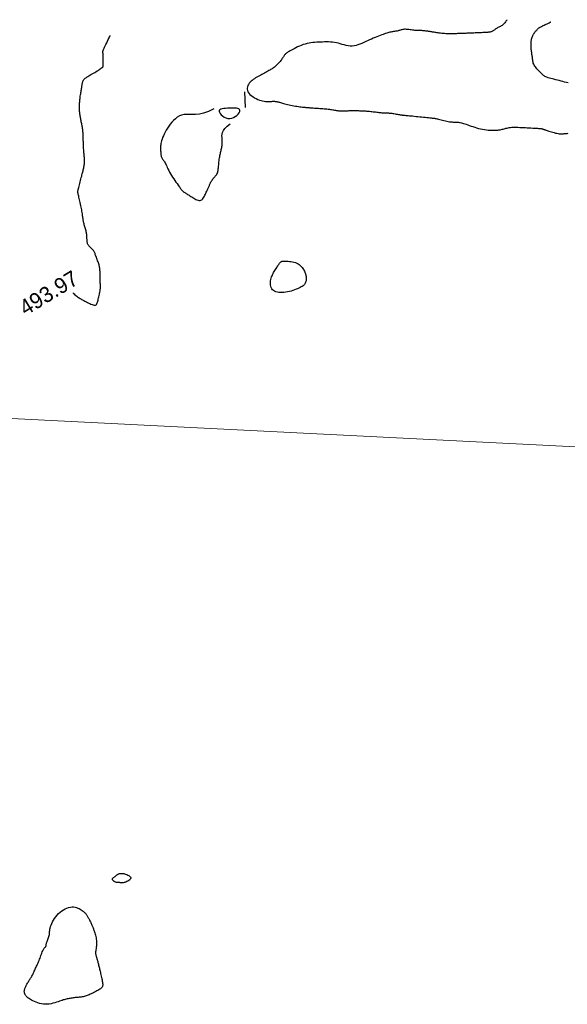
# Model space of a CAD drawing. Header units: millimetres. Extents: x 32690613 to 32693367, y 5343692 to 5344708.
# Tile 165 of 256: x 32692295 to 32692330, y 5344189 to 5344252. Entities that reach past the tile are written whole.
import ezdxf
from ezdxf.enums import TextEntityAlignment as Align

# ---------------------------------------------------------------- set-up
doc = ezdxf.new("R2010")
doc.units = ezdxf.units.MM
doc.header["$LTSCALE"] = 20
doc.layers.get('0').update_dxf_attribs({"lineweight": 18})
doc.layers.get('Defpoints').update_dxf_attribs({"color": 11, "lineweight": 18})
doc.layers.add('02-DGM_HL_493.50', color=112, linetype='Continuous')
doc.layers.add('02-DGM_HL_494.00', color=122, linetype='Continuous')

# ---------------------------------------------------------------- blocks, each defined once
blk = doc.blocks.new('A$C78070446')
blk.add_line((4469482.471, 5342769.75), (4470232.054, 5342702.499))

msp = doc.modelspace()

# ---------------------------------------------------------------- linework, layer by layer
at = {"layer": '02-DGM_HL_493.50', "elevation": 493.5, "flags": 128}
for points in [[(32692326.113, 5344252.243), (32692326.108, 5344252.235), (32692326.096, 5344252.214), (32692326.076, 5344252.182), (32692326.049, 5344252.142), (32692326.017, 5344252.097), (32692325.98, 5344252.049), (32692325.939, 5344252.001), (32692325.894, 5344251.955), (32692325.846, 5344251.914), (32692325.796, 5344251.877), (32692325.744, 5344251.843), (32692325.692, 5344251.813), (32692325.641, 5344251.785), (32692325.589, 5344251.758), (32692325.539, 5344251.732), (32692325.492, 5344251.707), (32692325.447, 5344251.68), (32692325.405, 5344251.654), (32692325.365, 5344251.628), (32692325.327, 5344251.602), (32692325.292, 5344251.578), (32692325.258, 5344251.555), (32692325.226, 5344251.533), (32692325.195, 5344251.514), (32692325.166, 5344251.498), (32692325.136, 5344251.483), (32692325.105, 5344251.471), (32692325.072, 5344251.461), (32692325.034, 5344251.452), (32692324.991, 5344251.445), (32692324.941, 5344251.438), (32692324.884, 5344251.432), (32692324.817, 5344251.427), (32692324.742, 5344251.422), (32692324.66, 5344251.417), (32692324.572, 5344251.413), (32692324.479, 5344251.409), (32692324.383, 5344251.405), (32692324.284, 5344251.401), (32692324.184, 5344251.397), (32692324.085, 5344251.393), (32692323.986, 5344251.389), (32692323.89, 5344251.385), (32692323.797, 5344251.382), (32692323.709, 5344251.378), (32692323.627, 5344251.375), (32692323.552, 5344251.372), (32692323.485, 5344251.369), (32692323.427, 5344251.367), (32692323.377, 5344251.365), (32692323.334, 5344251.364), (32692323.298, 5344251.362), (32692323.265, 5344251.361), (32692323.237, 5344251.36), (32692323.21, 5344251.359), (32692323.185, 5344251.358), (32692323.16, 5344251.357), (32692323.134, 5344251.356), (32692323.105, 5344251.355), (32692323.073, 5344251.353), (32692323.036, 5344251.352), (32692322.993, 5344251.35), (32692322.943, 5344251.348), (32692322.885, 5344251.346), (32692322.818, 5344251.344), (32692322.744, 5344251.341), (32692322.662, 5344251.339), (32692322.576, 5344251.337), (32692322.486, 5344251.336), (32692322.393, 5344251.336), (32692322.3, 5344251.338), (32692322.207, 5344251.342), (32692322.116, 5344251.348), (32692322.028, 5344251.355), (32692321.942, 5344251.364), (32692321.86, 5344251.374), (32692321.781, 5344251.385), (32692321.706, 5344251.396), (32692321.636, 5344251.407), (32692321.57, 5344251.417), (32692321.51, 5344251.427), (32692321.454, 5344251.436), (32692321.401, 5344251.444), (32692321.35, 5344251.452), (32692321.301, 5344251.46), (32692321.252, 5344251.468), (32692321.202, 5344251.476), (32692321.151, 5344251.484), (32692321.097, 5344251.493), (32692321.041, 5344251.501), (32692320.983, 5344251.51), (32692320.924, 5344251.518), (32692320.863, 5344251.526), (32692320.801, 5344251.533), (32692320.739, 5344251.539), (32692320.676, 5344251.543), (32692320.613, 5344251.546), (32692320.55, 5344251.548), (32692320.487, 5344251.55), (32692320.422, 5344251.551), (32692320.356, 5344251.553), (32692320.288, 5344251.556), (32692320.219, 5344251.561), (32692320.147, 5344251.567), (32692320.072, 5344251.576), (32692319.996, 5344251.586), (32692319.919, 5344251.597), (32692319.843, 5344251.607), (32692319.768, 5344251.617), (32692319.695, 5344251.624), (32692319.626, 5344251.628), (32692319.561, 5344251.628), (32692319.501, 5344251.623), (32692319.445, 5344251.614), (32692319.393, 5344251.602), (32692319.343, 5344251.588), (32692319.295, 5344251.572), (32692319.247, 5344251.557), (32692319.198, 5344251.542), (32692319.148, 5344251.528), (32692319.095, 5344251.517), (32692319.039, 5344251.507), (32692318.982, 5344251.499), (32692318.923, 5344251.491), (32692318.863, 5344251.484), (32692318.802, 5344251.475), (32692318.74, 5344251.466), (32692318.678, 5344251.454), (32692318.616, 5344251.44), (32692318.553, 5344251.423), (32692318.488, 5344251.404), (32692318.42, 5344251.381), (32692318.349, 5344251.357), (32692318.272, 5344251.329), (32692318.19, 5344251.298), (32692318.102, 5344251.265), (32692318.005, 5344251.228), (32692317.903, 5344251.189), (32692317.794, 5344251.147), (32692317.68, 5344251.102), (32692317.563, 5344251.055), (32692317.443, 5344251.005), (32692317.321, 5344250.952), (32692317.199, 5344250.896), (32692317.076, 5344250.838), (32692316.953, 5344250.78), (32692316.83, 5344250.724), (32692316.707, 5344250.672), (32692316.584, 5344250.626), (32692316.46, 5344250.59), (32692316.336, 5344250.564), (32692316.211, 5344250.552), (32692316.086, 5344250.554), (32692315.96, 5344250.569), (32692315.834, 5344250.594), (32692315.708, 5344250.626), (32692315.582, 5344250.661), (32692315.455, 5344250.698), (32692315.329, 5344250.733), (32692315.202, 5344250.762), (32692315.076, 5344250.785), (32692314.951, 5344250.801), (32692314.825, 5344250.811), (32692314.7, 5344250.816), (32692314.575, 5344250.817), (32692314.45, 5344250.815), (32692314.325, 5344250.811), (32692314.2, 5344250.807), (32692314.075, 5344250.802), (32692313.95, 5344250.796), (32692313.825, 5344250.788), (32692313.701, 5344250.777), (32692313.576, 5344250.762), (32692313.452, 5344250.742), (32692313.328, 5344250.717), (32692313.204, 5344250.684), (32692313.08, 5344250.645), (32692312.959, 5344250.599), (32692312.84, 5344250.548), (32692312.725, 5344250.495), (32692312.615, 5344250.441), (32692312.512, 5344250.387), (32692312.416, 5344250.336), (32692312.33, 5344250.289), (32692312.253, 5344250.246), (32692312.186, 5344250.209), (32692312.126, 5344250.175), (32692312.075, 5344250.143), (32692312.03, 5344250.113), (32692311.99, 5344250.084), (32692311.955, 5344250.054), (32692311.923, 5344250.023), (32692311.894, 5344249.989), (32692311.867, 5344249.953), (32692311.841, 5344249.914), (32692311.814, 5344249.872), (32692311.787, 5344249.828), (32692311.757, 5344249.782), (32692311.724, 5344249.732), (32692311.686, 5344249.68), (32692311.644, 5344249.625), (32692311.598, 5344249.568), (32692311.549, 5344249.511), (32692311.497, 5344249.453), (32692311.444, 5344249.397), (32692311.391, 5344249.344), (32692311.338, 5344249.293), (32692311.286, 5344249.247), (32692311.237, 5344249.206), (32692311.189, 5344249.169), (32692311.142, 5344249.135), (32692311.094, 5344249.104), (32692311.045, 5344249.074), (32692310.993, 5344249.044), (32692310.938, 5344249.014), (32692310.88, 5344248.981), (32692310.816, 5344248.946), (32692310.748, 5344248.909), (32692310.676, 5344248.869), (32692310.601, 5344248.828), (32692310.523, 5344248.785), (32692310.443, 5344248.741), (32692310.362, 5344248.697), (32692310.281, 5344248.652), (32692310.199, 5344248.607), (32692310.119, 5344248.561), (32692310.039, 5344248.514), (32692309.962, 5344248.466), (32692309.887, 5344248.414), (32692309.815, 5344248.36), (32692309.748, 5344248.302), (32692309.685, 5344248.239), (32692309.628, 5344248.172), (32692309.579, 5344248.101), (32692309.538, 5344248.026), (32692309.509, 5344247.948), (32692309.493, 5344247.868), (32692309.492, 5344247.786), (32692309.508, 5344247.704), (32692309.543, 5344247.622), (32692309.598, 5344247.541), (32692309.67, 5344247.462), (32692309.756, 5344247.386), (32692309.854, 5344247.315), (32692309.959, 5344247.249), (32692310.068, 5344247.189), (32692310.178, 5344247.138), (32692310.286, 5344247.095), (32692310.389, 5344247.063), (32692310.486, 5344247.039), (32692310.578, 5344247.023), (32692310.665, 5344247.013), (32692310.746, 5344247.008), (32692310.821, 5344247.007), (32692310.892, 5344247.008), (32692310.957, 5344247.01), (32692311.017, 5344247.013), (32692311.072, 5344247.015), (32692311.123, 5344247.016), (32692311.17, 5344247.017), (32692311.214, 5344247.017), (32692311.255, 5344247.016), (32692311.295, 5344247.014), (32692311.332, 5344247.011), (32692311.368, 5344247.007), (32692311.404, 5344247.001), (32692311.441, 5344246.993), (32692311.481, 5344246.984), (32692311.523, 5344246.973), (32692311.57, 5344246.96), (32692311.623, 5344246.945), (32692311.683, 5344246.928), (32692311.75, 5344246.908), (32692311.824, 5344246.887), (32692311.904, 5344246.864), (32692311.991, 5344246.841), (32692312.081, 5344246.817), (32692312.176, 5344246.794), (32692312.274, 5344246.771), (32692312.375, 5344246.75), (32692312.476, 5344246.73), (32692312.578, 5344246.712), (32692312.679, 5344246.696), (32692312.776, 5344246.682), (32692312.868, 5344246.669), (32692312.954, 5344246.658), (32692313.032, 5344246.649), (32692313.1, 5344246.641), (32692313.157, 5344246.636), (32692313.205, 5344246.632), (32692313.244, 5344246.629), (32692313.277, 5344246.627), (32692313.304, 5344246.625), (32692313.328, 5344246.624), (32692313.349, 5344246.623), (32692313.369, 5344246.622), (32692313.39, 5344246.62), (32692313.413, 5344246.617), (32692313.438, 5344246.614), (32692313.468, 5344246.611), (32692313.503, 5344246.607), (32692313.545, 5344246.604), (32692313.594, 5344246.599), (32692313.652, 5344246.595), (32692313.719, 5344246.591), (32692313.795, 5344246.587), (32692313.877, 5344246.582), (32692313.965, 5344246.577), (32692314.057, 5344246.571), (32692314.15, 5344246.566), (32692314.244, 5344246.559), (32692314.337, 5344246.552), (32692314.427, 5344246.544), (32692314.514, 5344246.536), (32692314.599, 5344246.527), (32692314.679, 5344246.518), (32692314.757, 5344246.508), (32692314.83, 5344246.498), (32692314.899, 5344246.488), (32692314.965, 5344246.478), (32692315.025, 5344246.467), (32692315.083, 5344246.457), (32692315.138, 5344246.447), (32692315.19, 5344246.438), (32692315.243, 5344246.43), (32692315.295, 5344246.423), (32692315.348, 5344246.417), (32692315.404, 5344246.412), (32692315.462, 5344246.409), (32692315.522, 5344246.407), (32692315.584, 5344246.407), (32692315.647, 5344246.407), (32692315.712, 5344246.409), (32692315.776, 5344246.41), (32692315.84, 5344246.413), (32692315.903, 5344246.415), (32692315.965, 5344246.418), (32692316.025, 5344246.42), (32692316.085, 5344246.422), (32692316.144, 5344246.424), (32692316.203, 5344246.425), (32692316.262, 5344246.426), (32692316.321, 5344246.426), (32692316.38, 5344246.426), (32692316.44, 5344246.425), (32692316.501, 5344246.424), (32692316.562, 5344246.422), (32692316.624, 5344246.42), (32692316.686, 5344246.417), (32692316.748, 5344246.414), (32692316.811, 5344246.411), (32692316.874, 5344246.408), (32692316.936, 5344246.404), (32692316.999, 5344246.401), (32692317.063, 5344246.397), (32692317.128, 5344246.393), (32692317.194, 5344246.389), (32692317.262, 5344246.383), (32692317.331, 5344246.377), (32692317.403, 5344246.37), (32692317.478, 5344246.362), (32692317.554, 5344246.353), (32692317.63, 5344246.344), (32692317.707, 5344246.334), (32692317.782, 5344246.325), (32692317.855, 5344246.315), (32692317.924, 5344246.307), (32692317.99, 5344246.299), (32692318.05, 5344246.292), (32692318.106, 5344246.287), (32692318.157, 5344246.282), (32692318.205, 5344246.279), (32692318.25, 5344246.276), (32692318.293, 5344246.274), (32692318.334, 5344246.272), (32692318.374, 5344246.272), (32692318.414, 5344246.271), (32692318.454, 5344246.271), (32692318.495, 5344246.271), (32692318.538, 5344246.27), (32692318.584, 5344246.267), (32692318.634, 5344246.264), (32692318.688, 5344246.259), (32692318.748, 5344246.251), (32692318.814, 5344246.242), (32692318.884, 5344246.23), (32692318.956, 5344246.218), (32692319.03, 5344246.204), (32692319.101, 5344246.191), (32692319.17, 5344246.178), (32692319.233, 5344246.166), (32692319.289, 5344246.156), (32692319.337, 5344246.148), (32692319.379, 5344246.142), (32692319.416, 5344246.138), (32692319.452, 5344246.134), (32692319.49, 5344246.131), (32692319.532, 5344246.128), (32692319.58, 5344246.124), (32692319.637, 5344246.119), (32692319.705, 5344246.113), (32692319.784, 5344246.106), (32692319.873, 5344246.097), (32692319.969, 5344246.088), (32692320.072, 5344246.077), (32692320.181, 5344246.066), (32692320.295, 5344246.054), (32692320.411, 5344246.042), (32692320.53, 5344246.03), (32692320.648, 5344246.018), (32692320.765, 5344246.006), (32692320.878, 5344245.994), (32692320.985, 5344245.983), (32692321.085, 5344245.973), (32692321.176, 5344245.964), (32692321.256, 5344245.955), (32692321.323, 5344245.948), (32692321.38, 5344245.942), (32692321.43, 5344245.936), (32692321.476, 5344245.929), (32692321.52, 5344245.922), (32692321.566, 5344245.912), (32692321.617, 5344245.9), (32692321.675, 5344245.886), (32692321.744, 5344245.868), (32692321.82, 5344245.847), (32692321.904, 5344245.825), (32692321.993, 5344245.802), (32692322.084, 5344245.779), (32692322.177, 5344245.758), (32692322.269, 5344245.739), (32692322.358, 5344245.723), (32692322.443, 5344245.711), (32692322.524, 5344245.702), (32692322.602, 5344245.696), (32692322.676, 5344245.692), (32692322.746, 5344245.689), (32692322.814, 5344245.686), (32692322.88, 5344245.683), (32692322.944, 5344245.678), (32692323.006, 5344245.672), (32692323.068, 5344245.663), (32692323.13, 5344245.651), (32692323.196, 5344245.637), (32692323.264, 5344245.619), (32692323.338, 5344245.598), (32692323.418, 5344245.573), (32692323.505, 5344245.544), (32692323.601, 5344245.511), (32692323.704, 5344245.475), (32692323.814, 5344245.436), (32692323.93, 5344245.397), (32692324.05, 5344245.358), (32692324.173, 5344245.32), (32692324.298, 5344245.286), (32692324.424, 5344245.254), (32692324.55, 5344245.228), (32692324.675, 5344245.206), (32692324.798, 5344245.189), (32692324.917, 5344245.176), (32692325.033, 5344245.168), (32692325.143, 5344245.163), (32692325.248, 5344245.161), (32692325.345, 5344245.163), (32692325.435, 5344245.169), (32692325.518, 5344245.176), (32692325.595, 5344245.187), (32692325.667, 5344245.199), (32692325.735, 5344245.213), (32692325.8, 5344245.228), (32692325.863, 5344245.244), (32692325.925, 5344245.26), (32692325.987, 5344245.276), (32692326.05, 5344245.292), (32692326.115, 5344245.307), (32692326.184, 5344245.321), (32692326.256, 5344245.333), (32692326.332, 5344245.344), (32692326.415, 5344245.352), (32692326.505, 5344245.357), (32692326.603, 5344245.359), (32692326.707, 5344245.359), (32692326.817, 5344245.356), (32692326.931, 5344245.351), (32692327.049, 5344245.345), (32692327.169, 5344245.338), (32692327.29, 5344245.331), (32692327.411, 5344245.324), (32692327.531, 5344245.317), (32692327.648, 5344245.311), (32692327.761, 5344245.305), (32692327.868, 5344245.299), (32692327.967, 5344245.293), (32692328.058, 5344245.288), (32692328.139, 5344245.282), (32692328.208, 5344245.277), (32692328.265, 5344245.272), (32692328.31, 5344245.266), (32692328.346, 5344245.261), (32692328.374, 5344245.255), (32692328.396, 5344245.249), (32692328.415, 5344245.243), (32692328.432, 5344245.236), (32692328.449, 5344245.229), (32692328.468, 5344245.222), (32692328.489, 5344245.214), (32692328.515, 5344245.205), (32692328.545, 5344245.195), (32692328.581, 5344245.182), (32692328.623, 5344245.168), (32692328.674, 5344245.152), (32692328.732, 5344245.132), (32692328.8, 5344245.11), (32692328.876, 5344245.085), (32692328.957, 5344245.06), (32692329.042, 5344245.034), (32692329.128, 5344245.01), (32692329.215, 5344244.988), (32692329.3, 5344244.969), (32692329.381, 5344244.954), (32692329.456, 5344244.944), (32692329.527, 5344244.939), (32692329.594, 5344244.938), (32692329.658, 5344244.94), (32692329.72, 5344244.944), (32692329.781, 5344244.949), (32692329.841, 5344244.955), (32692329.903, 5344244.961), (32692329.966, 5344244.967), (32692330.031, 5344244.972)], [(32692330.02, 5344248.193), (32692329.914, 5344248.221), (32692329.802, 5344248.251), (32692329.688, 5344248.282), (32692329.571, 5344248.313), (32692329.455, 5344248.344), (32692329.34, 5344248.374), (32692329.228, 5344248.402), (32692329.12, 5344248.428), (32692329.016, 5344248.454), (32692328.919, 5344248.479), (32692328.827, 5344248.504), (32692328.743, 5344248.529), (32692328.666, 5344248.556), (32692328.598, 5344248.584), (32692328.538, 5344248.613), (32692328.486, 5344248.645), (32692328.44, 5344248.679), (32692328.399, 5344248.716), (32692328.359, 5344248.754), (32692328.32, 5344248.796), (32692328.279, 5344248.84), (32692328.235, 5344248.886), (32692328.188, 5344248.936), (32692328.137, 5344248.988), (32692328.084, 5344249.043), (32692328.031, 5344249.099), (32692327.98, 5344249.158), (32692327.932, 5344249.217), (32692327.888, 5344249.277), (32692327.851, 5344249.338), (32692327.821, 5344249.4), (32692327.798, 5344249.461), (32692327.78, 5344249.523), (32692327.767, 5344249.585), (32692327.757, 5344249.647), (32692327.749, 5344249.71), (32692327.743, 5344249.772), (32692327.736, 5344249.834), (32692327.729, 5344249.897), (32692327.721, 5344249.959), (32692327.712, 5344250.022), (32692327.703, 5344250.085), (32692327.693, 5344250.148), (32692327.685, 5344250.213), (32692327.676, 5344250.278), (32692327.669, 5344250.344), (32692327.662, 5344250.411), (32692327.657, 5344250.479), (32692327.653, 5344250.548), (32692327.651, 5344250.616), (32692327.651, 5344250.684), (32692327.653, 5344250.75), (32692327.657, 5344250.816), (32692327.664, 5344250.88), (32692327.674, 5344250.942), (32692327.686, 5344251.001), (32692327.701, 5344251.059), (32692327.719, 5344251.115), (32692327.739, 5344251.169), (32692327.762, 5344251.221), (32692327.787, 5344251.272), (32692327.815, 5344251.321), (32692327.845, 5344251.368), (32692327.877, 5344251.414), (32692327.91, 5344251.457), (32692327.943, 5344251.498), (32692327.975, 5344251.536), (32692328.006, 5344251.57), (32692328.034, 5344251.602), (32692328.06, 5344251.63), (32692328.082, 5344251.654), (32692328.103, 5344251.675), (32692328.123, 5344251.694), (32692328.143, 5344251.712), (32692328.167, 5344251.729), (32692328.195, 5344251.747), (32692328.229, 5344251.766), (32692328.27, 5344251.788), (32692328.32, 5344251.813), (32692328.377, 5344251.84), (32692328.438, 5344251.869), (32692328.501, 5344251.898), (32692328.564, 5344251.927), (32692328.625, 5344251.955), (32692328.681, 5344251.981), (32692328.73, 5344252.004), (32692328.771, 5344252.023), (32692328.803, 5344252.039), (32692328.828, 5344252.052), (32692328.847, 5344252.062), (32692328.862, 5344252.07), (32692328.872, 5344252.077), (32692328.88, 5344252.082), (32692328.886, 5344252.086), (32692328.891, 5344252.09), (32692328.896, 5344252.094), (32692328.9, 5344252.097), (32692328.904, 5344252.099), (32692328.906, 5344252.101), (32692328.909, 5344252.103), (32692328.91, 5344252.104), (32692328.911, 5344252.104)], [(32692309.321, 5344247.614), (32692309.36, 5344246.614)], [(32692307.361, 5344246.536), (32692307.015, 5344246.368), (32692306.709, 5344246.26), (32692306.438, 5344246.199), (32692306.198, 5344246.173), (32692305.984, 5344246.169), (32692305.792, 5344246.176), (32692305.618, 5344246.18), (32692305.457, 5344246.17), (32692305.306, 5344246.135), (32692305.164, 5344246.077), (32692305.03, 5344245.999), (32692304.905, 5344245.903), (32692304.788, 5344245.795), (32692304.679, 5344245.676), (32692304.579, 5344245.551), (32692304.486, 5344245.423), (32692304.401, 5344245.295), (32692304.324, 5344245.168), (32692304.254, 5344245.043), (32692304.193, 5344244.922), (32692304.139, 5344244.805), (32692304.092, 5344244.692), (32692304.053, 5344244.587), (32692304.022, 5344244.488), (32692303.998, 5344244.397), (32692303.981, 5344244.313), (32692303.969, 5344244.235), (32692303.962, 5344244.162), (32692303.958, 5344244.094), (32692303.958, 5344244.028), (32692303.959, 5344243.964), (32692303.962, 5344243.902), (32692303.964, 5344243.839), (32692303.967, 5344243.777), (32692303.971, 5344243.717), (32692303.976, 5344243.657), (32692303.984, 5344243.6), (32692303.993, 5344243.545), (32692304.005, 5344243.493), (32692304.021, 5344243.445), (32692304.04, 5344243.401), (32692304.063, 5344243.359), (32692304.088, 5344243.318), (32692304.116, 5344243.277), (32692304.146, 5344243.234), (32692304.178, 5344243.187), (32692304.21, 5344243.136), (32692304.244, 5344243.079), (32692304.278, 5344243.014), (32692304.313, 5344242.941), (32692304.35, 5344242.862), (32692304.389, 5344242.777), (32692304.433, 5344242.686), (32692304.48, 5344242.589), (32692304.532, 5344242.488), (32692304.591, 5344242.383), (32692304.655, 5344242.275), (32692304.725, 5344242.165), (32692304.797, 5344242.055), (32692304.869, 5344241.947), (32692304.941, 5344241.844), (32692305.01, 5344241.746), (32692305.074, 5344241.658), (32692305.131, 5344241.579), (32692305.18, 5344241.512), (32692305.221, 5344241.455), (32692305.255, 5344241.408), (32692305.285, 5344241.369), (32692305.311, 5344241.337), (32692305.334, 5344241.31), (32692305.355, 5344241.287), (32692305.377, 5344241.266), (32692305.399, 5344241.246), (32692305.422, 5344241.228), (32692305.447, 5344241.209), (32692305.474, 5344241.191), (32692305.503, 5344241.172), (32692305.534, 5344241.152), (32692305.568, 5344241.131), (32692305.605, 5344241.108), (32692305.645, 5344241.084), (32692305.689, 5344241.057), (32692305.735, 5344241.029), (32692305.785, 5344240.998), (32692305.838, 5344240.966), (32692305.894, 5344240.932), (32692305.953, 5344240.895), (32692306.015, 5344240.857), (32692306.081, 5344240.817), (32692306.148, 5344240.778), (32692306.217, 5344240.741), (32692306.286, 5344240.71), (32692306.353, 5344240.686), (32692306.419, 5344240.672), (32692306.481, 5344240.67), (32692306.539, 5344240.683), (32692306.592, 5344240.712), (32692306.64, 5344240.755), (32692306.684, 5344240.809), (32692306.724, 5344240.872), (32692306.76, 5344240.939), (32692306.794, 5344241.01), (32692306.825, 5344241.079), (32692306.855, 5344241.146), (32692306.883, 5344241.206), (32692306.91, 5344241.262), (32692306.935, 5344241.313), (32692306.959, 5344241.36), (32692306.982, 5344241.405), (32692307.004, 5344241.448), (32692307.025, 5344241.49), (32692307.044, 5344241.533), (32692307.062, 5344241.576), (32692307.08, 5344241.621), (32692307.097, 5344241.666), (32692307.116, 5344241.712), (32692307.135, 5344241.759), (32692307.157, 5344241.806), (32692307.181, 5344241.854), (32692307.209, 5344241.902), (32692307.24, 5344241.95), (32692307.274, 5344241.998), (32692307.31, 5344242.045), (32692307.347, 5344242.09), (32692307.383, 5344242.134), (32692307.418, 5344242.176), (32692307.452, 5344242.216), (32692307.481, 5344242.252), (32692307.507, 5344242.285), (32692307.529, 5344242.314), (32692307.547, 5344242.341), (32692307.562, 5344242.365), (32692307.575, 5344242.386), (32692307.585, 5344242.406), (32692307.594, 5344242.424), (32692307.601, 5344242.44), (32692307.606, 5344242.456), (32692307.611, 5344242.47), (32692307.615, 5344242.484), (32692307.619, 5344242.498), (32692307.622, 5344242.511), (32692307.625, 5344242.524), (32692307.627, 5344242.538), (32692307.63, 5344242.552), (32692307.633, 5344242.568), (32692307.636, 5344242.585), (32692307.639, 5344242.606), (32692307.643, 5344242.632), (32692307.647, 5344242.663), (32692307.651, 5344242.702), (32692307.657, 5344242.75), (32692307.663, 5344242.807), (32692307.669, 5344242.875), (32692307.677, 5344242.952), (32692307.685, 5344243.036), (32692307.694, 5344243.123), (32692307.704, 5344243.213), (32692307.714, 5344243.303), (32692307.726, 5344243.39), (32692307.738, 5344243.473), (32692307.752, 5344243.548), (32692307.766, 5344243.618), (32692307.781, 5344243.684), (32692307.795, 5344243.746), (32692307.81, 5344243.806), (32692307.825, 5344243.865), (32692307.839, 5344243.925), (32692307.853, 5344243.987), (32692307.866, 5344244.052), (32692307.877, 5344244.119), (32692307.887, 5344244.191), (32692307.894, 5344244.266), (32692307.899, 5344244.345), (32692307.901, 5344244.427), (32692307.9, 5344244.514), (32692307.895, 5344244.606), (32692307.888, 5344244.702), (32692307.884, 5344244.803), (32692307.893, 5344244.911), (32692307.922, 5344245.026), (32692307.979, 5344245.149), (32692308.072, 5344245.281), (32692308.21, 5344245.423), (32692308.4, 5344245.576)]]:
    msp.add_lwpolyline(points, dxfattribs=at)
msp.add_lwpolyline([(32692309.033, 5344246.435), (32692309.016, 5344246.489), (32692308.972, 5344246.529), (32692308.905, 5344246.556), (32692308.819, 5344246.572), (32692308.718, 5344246.581), (32692308.605, 5344246.582), (32692308.485, 5344246.58), (32692308.361, 5344246.575), (32692308.236, 5344246.57), (32692308.116, 5344246.563), (32692308.004, 5344246.553), (32692307.903, 5344246.537), (32692307.819, 5344246.513), (32692307.754, 5344246.481), (32692307.714, 5344246.438), (32692307.701, 5344246.383), (32692307.719, 5344246.314), (32692307.764, 5344246.237), (32692307.833, 5344246.156), (32692307.921, 5344246.079), (32692308.025, 5344246.009), (32692308.14, 5344245.954), (32692308.262, 5344245.919), (32692308.387, 5344245.909), (32692308.51, 5344245.929), (32692308.629, 5344245.973), (32692308.739, 5344246.037), (32692308.837, 5344246.114), (32692308.919, 5344246.199), (32692308.982, 5344246.284), (32692309.021, 5344246.365)], close=True, dxfattribs=at)
at = {"layer": '02-DGM_HL_494.00', "elevation": 494, "flags": 128}
msp.add_lwpolyline([(32692298.362, 5344234.745), (32692298.373, 5344234.734), (32692298.428, 5344234.685), (32692298.483, 5344234.637), (32692298.539, 5344234.591), (32692298.594, 5344234.547), (32692298.65, 5344234.505), (32692298.704, 5344234.466), (32692298.757, 5344234.429), (32692298.809, 5344234.395), (32692298.858, 5344234.365), (32692298.907, 5344234.336), (32692298.955, 5344234.31), (32692299.004, 5344234.284), (32692299.055, 5344234.258), (32692299.109, 5344234.231), (32692299.165, 5344234.202), (32692299.227, 5344234.17), (32692299.293, 5344234.136), (32692299.363, 5344234.1), (32692299.434, 5344234.065), (32692299.506, 5344234.032), (32692299.575, 5344234.003), (32692299.641, 5344233.981), (32692299.701, 5344233.967), (32692299.754, 5344233.963), (32692299.798, 5344233.971), (32692299.834, 5344233.99), (32692299.864, 5344234.019), (32692299.888, 5344234.058), (32692299.909, 5344234.105), (32692299.927, 5344234.159), (32692299.943, 5344234.221), (32692299.959, 5344234.287), (32692299.975, 5344234.359), (32692299.993, 5344234.433), (32692300.011, 5344234.51), (32692300.028, 5344234.587), (32692300.045, 5344234.663), (32692300.06, 5344234.737), (32692300.074, 5344234.808), (32692300.086, 5344234.874), (32692300.095, 5344234.934), (32692300.102, 5344234.988), (32692300.107, 5344235.038), (32692300.11, 5344235.084), (32692300.112, 5344235.127), (32692300.112, 5344235.168), (32692300.111, 5344235.206), (32692300.11, 5344235.245), (32692300.109, 5344235.283), (32692300.106, 5344235.322), (32692300.104, 5344235.362), (32692300.102, 5344235.405), (32692300.1, 5344235.451), (32692300.097, 5344235.5), (32692300.095, 5344235.554), (32692300.094, 5344235.614), (32692300.092, 5344235.679), (32692300.091, 5344235.749), (32692300.09, 5344235.822), (32692300.09, 5344235.896), (32692300.088, 5344235.971), (32692300.087, 5344236.043), (32692300.085, 5344236.113), (32692300.082, 5344236.178), (32692300.079, 5344236.237), (32692300.075, 5344236.291), (32692300.069, 5344236.342), (32692300.061, 5344236.392), (32692300.051, 5344236.441), (32692300.039, 5344236.493), (32692300.023, 5344236.547), (32692300.005, 5344236.606), (32692299.983, 5344236.67), (32692299.959, 5344236.74), (32692299.932, 5344236.812), (32692299.905, 5344236.885), (32692299.878, 5344236.958), (32692299.852, 5344237.029), (32692299.827, 5344237.096), (32692299.804, 5344237.159), (32692299.785, 5344237.214), (32692299.768, 5344237.264), (32692299.752, 5344237.308), (32692299.735, 5344237.349), (32692299.718, 5344237.386), (32692299.698, 5344237.422), (32692299.674, 5344237.456), (32692299.646, 5344237.49), (32692299.612, 5344237.525), (32692299.573, 5344237.561), (32692299.532, 5344237.598), (32692299.49, 5344237.637), (32692299.447, 5344237.676), (32692299.407, 5344237.718), (32692299.371, 5344237.761), (32692299.339, 5344237.806), (32692299.313, 5344237.852), (32692299.294, 5344237.901), (32692299.279, 5344237.951), (32692299.269, 5344238.002), (32692299.261, 5344238.054), (32692299.257, 5344238.107), (32692299.254, 5344238.16), (32692299.251, 5344238.213), (32692299.249, 5344238.267), (32692299.247, 5344238.321), (32692299.244, 5344238.375), (32692299.239, 5344238.43), (32692299.234, 5344238.487), (32692299.227, 5344238.544), (32692299.217, 5344238.603), (32692299.205, 5344238.664), (32692299.191, 5344238.727), (32692299.174, 5344238.792), (32692299.156, 5344238.857), (32692299.137, 5344238.922), (32692299.118, 5344238.987), (32692299.099, 5344239.051), (32692299.081, 5344239.113), (32692299.065, 5344239.172), (32692299.051, 5344239.229), (32692299.038, 5344239.283), (32692299.028, 5344239.336), (32692299.018, 5344239.388), (32692299.009, 5344239.441), (32692299.001, 5344239.496), (32692298.993, 5344239.553), (32692298.984, 5344239.613), (32692298.975, 5344239.677), (32692298.966, 5344239.746), (32692298.955, 5344239.818), (32692298.943, 5344239.895), (32692298.93, 5344239.976), (32692298.916, 5344240.06), (32692298.9, 5344240.148), (32692298.882, 5344240.24), (32692298.863, 5344240.336), (32692298.842, 5344240.433), (32692298.82, 5344240.53), (32692298.799, 5344240.624), (32692298.778, 5344240.715), (32692298.758, 5344240.8), (32692298.739, 5344240.877), (32692298.723, 5344240.945), (32692298.709, 5344241.001), (32692298.698, 5344241.047), (32692298.69, 5344241.085), (32692298.683, 5344241.115), (32692298.678, 5344241.139), (32692298.674, 5344241.159), (32692298.671, 5344241.176), (32692298.669, 5344241.191), (32692298.668, 5344241.205), (32692298.668, 5344241.222), (32692298.669, 5344241.241), (32692298.672, 5344241.265), (32692298.677, 5344241.294), (32692298.685, 5344241.332), (32692298.695, 5344241.378), (32692298.709, 5344241.435), (32692298.726, 5344241.504), (32692298.746, 5344241.583), (32692298.768, 5344241.67), (32692298.792, 5344241.761), (32692298.817, 5344241.856), (32692298.842, 5344241.951), (32692298.866, 5344242.044), (32692298.89, 5344242.133), (32692298.912, 5344242.215), (32692298.932, 5344242.292), (32692298.951, 5344242.365), (32692298.969, 5344242.433), (32692298.985, 5344242.499), (32692299.001, 5344242.563), (32692299.015, 5344242.626), (32692299.029, 5344242.688), (32692299.043, 5344242.752), (32692299.055, 5344242.816), (32692299.067, 5344242.88), (32692299.077, 5344242.944), (32692299.086, 5344243.008), (32692299.093, 5344243.071), (32692299.097, 5344243.132), (32692299.1, 5344243.192), (32692299.099, 5344243.251), (32692299.097, 5344243.308), (32692299.093, 5344243.364), (32692299.087, 5344243.42), (32692299.081, 5344243.477), (32692299.074, 5344243.534), (32692299.067, 5344243.593), (32692299.061, 5344243.655), (32692299.055, 5344243.718), (32692299.05, 5344243.784), (32692299.046, 5344243.852), (32692299.042, 5344243.921), (32692299.038, 5344243.992), (32692299.035, 5344244.064), (32692299.032, 5344244.136), (32692299.029, 5344244.209), (32692299.026, 5344244.282), (32692299.023, 5344244.355), (32692299.021, 5344244.426), (32692299.018, 5344244.497), (32692299.015, 5344244.567), (32692299.013, 5344244.635), (32692299.01, 5344244.701), (32692299.007, 5344244.764), (32692299.005, 5344244.826), (32692299.003, 5344244.885), (32692299, 5344244.942), (32692298.997, 5344244.999), (32692298.993, 5344245.054), (32692298.988, 5344245.11), (32692298.982, 5344245.165), (32692298.976, 5344245.222), (32692298.968, 5344245.279), (32692298.958, 5344245.338), (32692298.948, 5344245.398), (32692298.937, 5344245.458), (32692298.925, 5344245.519), (32692298.913, 5344245.581), (32692298.9, 5344245.643), (32692298.887, 5344245.705), (32692298.874, 5344245.767), (32692298.862, 5344245.829), (32692298.85, 5344245.89), (32692298.838, 5344245.951), (32692298.827, 5344246.012), (32692298.816, 5344246.071), (32692298.807, 5344246.13), (32692298.799, 5344246.188), (32692298.792, 5344246.244), (32692298.787, 5344246.3), (32692298.782, 5344246.356), (32692298.779, 5344246.411), (32692298.777, 5344246.468), (32692298.775, 5344246.525), (32692298.775, 5344246.584), (32692298.775, 5344246.646), (32692298.775, 5344246.709), (32692298.777, 5344246.776), (32692298.779, 5344246.844), (32692298.782, 5344246.914), (32692298.786, 5344246.985), (32692298.791, 5344247.058), (32692298.798, 5344247.131), (32692298.806, 5344247.206), (32692298.815, 5344247.28), (32692298.825, 5344247.354), (32692298.837, 5344247.428), (32692298.848, 5344247.501), (32692298.86, 5344247.572), (32692298.872, 5344247.642), (32692298.884, 5344247.709), (32692298.895, 5344247.773), (32692298.904, 5344247.835), (32692298.914, 5344247.893), (32692298.922, 5344247.948), (32692298.93, 5344248.001), (32692298.938, 5344248.05), (32692298.946, 5344248.097), (32692298.954, 5344248.141), (32692298.963, 5344248.182), (32692298.972, 5344248.221), (32692298.981, 5344248.257), (32692298.992, 5344248.292), (32692299.004, 5344248.323), (32692299.018, 5344248.353), (32692299.033, 5344248.381), (32692299.05, 5344248.407), (32692299.069, 5344248.431), (32692299.09, 5344248.454), (32692299.114, 5344248.476), (32692299.142, 5344248.499), (32692299.175, 5344248.522), (32692299.213, 5344248.547), (32692299.257, 5344248.574), (32692299.308, 5344248.605), (32692299.367, 5344248.641), (32692299.434, 5344248.681), (32692299.508, 5344248.725), (32692299.586, 5344248.772), (32692299.666, 5344248.82), (32692299.745, 5344248.868), (32692299.822, 5344248.914), (32692299.894, 5344248.959), (32692299.959, 5344248.999), (32692300.016, 5344249.035), (32692300.064, 5344249.066), (32692300.105, 5344249.093), (32692300.139, 5344249.117), (32692300.167, 5344249.136), (32692300.19, 5344249.153), (32692300.209, 5344249.167), (32692300.225, 5344249.179), (32692300.238, 5344249.189), (32692300.249, 5344249.197), (32692300.258, 5344249.205), (32692300.265, 5344249.211), (32692300.271, 5344249.216), (32692300.276, 5344249.22), (32692300.28, 5344249.225), (32692300.283, 5344249.229), (32692300.286, 5344249.233), (32692300.289, 5344249.239), (32692300.292, 5344249.249), (32692300.294, 5344249.264), (32692300.295, 5344249.287), (32692300.296, 5344249.318), (32692300.296, 5344249.36), (32692300.296, 5344249.414), (32692300.294, 5344249.482), (32692300.292, 5344249.56), (32692300.289, 5344249.646), (32692300.286, 5344249.735), (32692300.284, 5344249.825), (32692300.281, 5344249.911), (32692300.278, 5344249.99), (32692300.277, 5344250.059), (32692300.276, 5344250.115), (32692300.275, 5344250.158), (32692300.275, 5344250.192), (32692300.276, 5344250.217), (32692300.278, 5344250.236), (32692300.28, 5344250.249), (32692300.282, 5344250.26), (32692300.285, 5344250.269), (32692300.288, 5344250.28), (32692300.292, 5344250.293), (32692300.299, 5344250.311), (32692300.31, 5344250.337), (32692300.325, 5344250.372), (32692300.347, 5344250.419), (32692300.376, 5344250.481), (32692300.413, 5344250.559), (32692300.459, 5344250.654), (32692300.511, 5344250.761), (32692300.565, 5344250.872), (32692300.617, 5344250.979), (32692300.664, 5344251.076), (32692300.702, 5344251.154), (32692300.728, 5344251.206), (32692300.737, 5344251.226)], dxfattribs=at)
for points in [[(32692312.669, 5344236.654), (32692312.75, 5344236.611), (32692312.824, 5344236.562), (32692312.89, 5344236.507), (32692312.951, 5344236.448), (32692313.004, 5344236.387), (32692313.052, 5344236.324), (32692313.094, 5344236.26), (32692313.13, 5344236.198), (32692313.162, 5344236.138), (32692313.188, 5344236.08), (32692313.209, 5344236.023), (32692313.227, 5344235.968), (32692313.241, 5344235.914), (32692313.252, 5344235.86), (32692313.26, 5344235.806), (32692313.265, 5344235.752), (32692313.269, 5344235.698), (32692313.27, 5344235.643), (32692313.267, 5344235.588), (32692313.261, 5344235.534), (32692313.251, 5344235.481), (32692313.236, 5344235.43), (32692313.216, 5344235.38), (32692313.189, 5344235.333), (32692313.157, 5344235.289), (32692313.117, 5344235.247), (32692313.071, 5344235.206), (32692313.017, 5344235.168), (32692312.956, 5344235.13), (32692312.887, 5344235.093), (32692312.809, 5344235.056), (32692312.724, 5344235.018), (32692312.631, 5344234.98), (32692312.53, 5344234.943), (32692312.423, 5344234.907), (32692312.313, 5344234.872), (32692312.199, 5344234.842), (32692312.083, 5344234.815), (32692311.967, 5344234.793), (32692311.852, 5344234.778), (32692311.739, 5344234.77), (32692311.63, 5344234.769), (32692311.525, 5344234.777), (32692311.427, 5344234.793), (32692311.336, 5344234.818), (32692311.254, 5344234.852), (32692311.183, 5344234.897), (32692311.122, 5344234.952), (32692311.074, 5344235.018), (32692311.037, 5344235.092), (32692311.011, 5344235.174), (32692310.995, 5344235.26), (32692310.988, 5344235.349), (32692310.99, 5344235.439), (32692310.998, 5344235.529), (32692311.013, 5344235.615), (32692311.033, 5344235.697), (32692311.058, 5344235.774), (32692311.087, 5344235.848), (32692311.119, 5344235.918), (32692311.154, 5344235.986), (32692311.191, 5344236.052), (32692311.229, 5344236.117), (32692311.269, 5344236.181), (32692311.308, 5344236.245), (32692311.346, 5344236.308), (32692311.384, 5344236.369), (32692311.421, 5344236.428), (32692311.456, 5344236.483), (32692311.489, 5344236.534), (32692311.519, 5344236.58), (32692311.546, 5344236.62), (32692311.57, 5344236.653), (32692311.591, 5344236.68), (32692311.61, 5344236.702), (32692311.626, 5344236.719), (32692311.64, 5344236.732), (32692311.652, 5344236.742), (32692311.664, 5344236.75), (32692311.674, 5344236.757), (32692311.684, 5344236.763), (32692311.694, 5344236.768), (32692311.703, 5344236.772), (32692311.712, 5344236.776), (32692311.721, 5344236.78), (32692311.73, 5344236.782), (32692311.74, 5344236.785), (32692311.749, 5344236.787), (32692311.76, 5344236.789), (32692311.772, 5344236.79), (32692311.787, 5344236.791), (32692311.808, 5344236.791), (32692311.836, 5344236.791), (32692311.871, 5344236.789), (32692311.916, 5344236.787), (32692311.973, 5344236.785), (32692312.041, 5344236.781), (32692312.12, 5344236.775), (32692312.207, 5344236.767), (32692312.299, 5344236.755), (32692312.394, 5344236.739), (32692312.489, 5344236.717), (32692312.581, 5344236.689)], [(32692301.296, 5344197.568), (32692301.328, 5344197.578), (32692301.364, 5344197.586), (32692301.402, 5344197.59), (32692301.445, 5344197.591), (32692301.491, 5344197.588), (32692301.542, 5344197.581), (32692301.598, 5344197.57), (32692301.658, 5344197.554), (32692301.724, 5344197.533), (32692301.791, 5344197.508), (32692301.858, 5344197.479), (32692301.92, 5344197.446), (32692301.974, 5344197.411), (32692302.017, 5344197.373), (32692302.046, 5344197.333), (32692302.058, 5344197.292), (32692302.049, 5344197.25), (32692302.024, 5344197.208), (32692301.983, 5344197.167), (32692301.932, 5344197.129), (32692301.873, 5344197.093), (32692301.809, 5344197.061), (32692301.743, 5344197.034), (32692301.679, 5344197.013), (32692301.62, 5344196.998), (32692301.565, 5344196.989), (32692301.514, 5344196.984), (32692301.467, 5344196.984), (32692301.423, 5344196.986), (32692301.381, 5344196.989), (32692301.342, 5344196.994), (32692301.305, 5344196.998), (32692301.269, 5344197.001), (32692301.234, 5344197.004), (32692301.2, 5344197.007), (32692301.167, 5344197.01), (32692301.134, 5344197.015), (32692301.102, 5344197.022), (32692301.071, 5344197.031), (32692301.039, 5344197.043), (32692301.007, 5344197.06), (32692300.976, 5344197.079), (32692300.948, 5344197.101), (32692300.923, 5344197.126), (32692300.902, 5344197.152), (32692300.887, 5344197.178), (32692300.879, 5344197.205), (32692300.879, 5344197.232), (32692300.887, 5344197.258), (32692300.903, 5344197.282), (32692300.926, 5344197.307), (32692300.953, 5344197.33), (32692300.983, 5344197.353), (32692301.016, 5344197.376), (32692301.048, 5344197.398), (32692301.08, 5344197.42), (32692301.109, 5344197.442), (32692301.136, 5344197.464), (32692301.162, 5344197.485), (32692301.188, 5344197.504), (32692301.213, 5344197.523), (32692301.239, 5344197.54), (32692301.267, 5344197.555)], [(32692296.611, 5344192.895), (32692296.62, 5344192.914), (32692296.627, 5344192.935), (32692296.632, 5344192.959), (32692296.637, 5344192.986), (32692296.642, 5344193.016), (32692296.649, 5344193.051), (32692296.658, 5344193.09), (32692296.671, 5344193.133), (32692296.688, 5344193.182), (32692296.709, 5344193.235), (32692296.732, 5344193.292), (32692296.755, 5344193.352), (32692296.778, 5344193.414), (32692296.8, 5344193.477), (32692296.819, 5344193.541), (32692296.834, 5344193.605), (32692296.844, 5344193.667), (32692296.851, 5344193.73), (32692296.856, 5344193.794), (32692296.862, 5344193.861), (32692296.869, 5344193.931), (32692296.881, 5344194.007), (32692296.898, 5344194.088), (32692296.923, 5344194.177), (32692296.957, 5344194.274), (32692297.001, 5344194.378), (32692297.053, 5344194.486), (32692297.114, 5344194.596), (32692297.183, 5344194.706), (32692297.259, 5344194.815), (32692297.344, 5344194.919), (32692297.435, 5344195.017), (32692297.534, 5344195.107), (32692297.637, 5344195.187), (32692297.745, 5344195.258), (32692297.856, 5344195.318), (32692297.967, 5344195.367), (32692298.078, 5344195.404), (32692298.188, 5344195.429), (32692298.294, 5344195.44), (32692298.395, 5344195.437), (32692298.492, 5344195.423), (32692298.583, 5344195.399), (32692298.668, 5344195.367), (32692298.747, 5344195.33), (32692298.818, 5344195.291), (32692298.883, 5344195.251), (32692298.939, 5344195.212), (32692298.988, 5344195.177), (32692299.03, 5344195.145), (32692299.065, 5344195.115), (32692299.096, 5344195.086), (32692299.123, 5344195.059), (32692299.147, 5344195.031), (32692299.169, 5344195.003), (32692299.191, 5344194.973), (32692299.214, 5344194.942), (32692299.237, 5344194.908), (32692299.26, 5344194.872), (32692299.284, 5344194.834), (32692299.309, 5344194.793), (32692299.334, 5344194.75), (32692299.361, 5344194.704), (32692299.387, 5344194.655), (32692299.415, 5344194.604), (32692299.443, 5344194.55), (32692299.471, 5344194.496), (32692299.498, 5344194.44), (32692299.524, 5344194.385), (32692299.549, 5344194.331), (32692299.572, 5344194.279), (32692299.593, 5344194.229), (32692299.612, 5344194.182), (32692299.628, 5344194.137), (32692299.644, 5344194.093), (32692299.658, 5344194.048), (32692299.673, 5344194.002), (32692299.688, 5344193.953), (32692299.705, 5344193.899), (32692299.724, 5344193.841), (32692299.745, 5344193.776), (32692299.767, 5344193.705), (32692299.79, 5344193.629), (32692299.811, 5344193.549), (32692299.831, 5344193.466), (32692299.848, 5344193.38), (32692299.86, 5344193.292), (32692299.866, 5344193.203), (32692299.867, 5344193.114), (32692299.862, 5344193.025), (32692299.853, 5344192.938), (32692299.842, 5344192.854), (32692299.83, 5344192.772), (32692299.819, 5344192.695), (32692299.809, 5344192.623), (32692299.803, 5344192.557), (32692299.802, 5344192.498), (32692299.805, 5344192.444), (32692299.811, 5344192.394), (32692299.821, 5344192.348), (32692299.832, 5344192.303), (32692299.846, 5344192.259), (32692299.861, 5344192.214), (32692299.876, 5344192.167), (32692299.891, 5344192.117), (32692299.906, 5344192.064), (32692299.921, 5344192.008), (32692299.936, 5344191.95), (32692299.951, 5344191.891), (32692299.966, 5344191.83), (32692299.981, 5344191.769), (32692299.996, 5344191.707), (32692300.011, 5344191.645), (32692300.026, 5344191.582), (32692300.042, 5344191.519), (32692300.057, 5344191.454), (32692300.073, 5344191.387), (32692300.09, 5344191.318), (32692300.107, 5344191.246), (32692300.126, 5344191.17), (32692300.145, 5344191.091), (32692300.164, 5344191.009), (32692300.183, 5344190.927), (32692300.201, 5344190.845), (32692300.218, 5344190.764), (32692300.233, 5344190.687), (32692300.244, 5344190.615), (32692300.253, 5344190.549), (32692300.257, 5344190.491), (32692300.257, 5344190.439), (32692300.252, 5344190.392), (32692300.241, 5344190.35), (32692300.223, 5344190.311), (32692300.198, 5344190.275), (32692300.166, 5344190.24), (32692300.124, 5344190.205), (32692300.075, 5344190.169), (32692300.017, 5344190.133), (32692299.954, 5344190.096), (32692299.885, 5344190.059), (32692299.814, 5344190.023), (32692299.74, 5344189.986), (32692299.666, 5344189.951), (32692299.594, 5344189.916), (32692299.523, 5344189.883), (32692299.455, 5344189.851), (32692299.389, 5344189.821), (32692299.324, 5344189.792), (32692299.26, 5344189.766), (32692299.198, 5344189.743), (32692299.136, 5344189.723), (32692299.074, 5344189.705), (32692299.012, 5344189.691), (32692298.95, 5344189.679), (32692298.887, 5344189.67), (32692298.824, 5344189.663), (32692298.761, 5344189.657), (32692298.697, 5344189.651), (32692298.632, 5344189.646), (32692298.567, 5344189.64), (32692298.5, 5344189.634), (32692298.434, 5344189.626), (32692298.367, 5344189.618), (32692298.3, 5344189.609), (32692298.234, 5344189.599), (32692298.169, 5344189.588), (32692298.104, 5344189.577), (32692298.041, 5344189.564), (32692297.98, 5344189.551), (32692297.919, 5344189.536), (32692297.857, 5344189.52), (32692297.794, 5344189.502), (32692297.726, 5344189.482), (32692297.655, 5344189.459), (32692297.577, 5344189.433), (32692297.492, 5344189.404), (32692297.399, 5344189.371), (32692297.298, 5344189.336), (32692297.19, 5344189.302), (32692297.078, 5344189.27), (32692296.96, 5344189.242), (32692296.84, 5344189.221), (32692296.716, 5344189.208), (32692296.591, 5344189.206), (32692296.466, 5344189.216), (32692296.342, 5344189.236), (32692296.22, 5344189.265), (32692296.103, 5344189.301), (32692295.991, 5344189.342), (32692295.886, 5344189.386), (32692295.79, 5344189.431), (32692295.704, 5344189.475), (32692295.629, 5344189.517), (32692295.565, 5344189.557), (32692295.511, 5344189.595), (32692295.464, 5344189.631), (32692295.425, 5344189.665), (32692295.392, 5344189.699), (32692295.364, 5344189.732), (32692295.339, 5344189.764), (32692295.318, 5344189.796), (32692295.299, 5344189.828), (32692295.283, 5344189.86), (32692295.269, 5344189.892), (32692295.258, 5344189.924), (32692295.25, 5344189.956), (32692295.245, 5344189.988), (32692295.242, 5344190.02), (32692295.242, 5344190.052), (32692295.245, 5344190.085), (32692295.251, 5344190.118), (32692295.259, 5344190.153), (32692295.27, 5344190.189), (32692295.283, 5344190.227), (32692295.299, 5344190.267), (32692295.318, 5344190.31), (32692295.339, 5344190.356), (32692295.363, 5344190.403), (32692295.388, 5344190.453), (32692295.415, 5344190.503), (32692295.443, 5344190.554), (32692295.472, 5344190.605), (32692295.501, 5344190.654), (32692295.531, 5344190.703), (32692295.561, 5344190.75), (32692295.59, 5344190.795), (32692295.62, 5344190.839), (32692295.649, 5344190.883), (32692295.677, 5344190.927), (32692295.705, 5344190.971), (32692295.733, 5344191.017), (32692295.759, 5344191.064), (32692295.784, 5344191.113), (32692295.809, 5344191.164), (32692295.834, 5344191.217), (32692295.858, 5344191.272), (32692295.883, 5344191.33), (32692295.909, 5344191.389), (32692295.936, 5344191.45), (32692295.964, 5344191.512), (32692295.993, 5344191.577), (32692296.024, 5344191.643), (32692296.056, 5344191.712), (32692296.089, 5344191.782), (32692296.122, 5344191.855), (32692296.155, 5344191.93), (32692296.187, 5344192.007), (32692296.219, 5344192.086), (32692296.25, 5344192.168), (32692296.281, 5344192.25), (32692296.31, 5344192.332), (32692296.339, 5344192.412), (32692296.367, 5344192.488), (32692296.394, 5344192.559), (32692296.421, 5344192.623), (32692296.447, 5344192.679), (32692296.473, 5344192.725), (32692296.498, 5344192.763), (32692296.522, 5344192.794), (32692296.545, 5344192.819), (32692296.565, 5344192.841), (32692296.583, 5344192.86), (32692296.599, 5344192.877)]]:
    msp.add_lwpolyline(points, close=True, dxfattribs=at)

# ---------------------------------------------------------------- block references
at = {"layer": 'Defpoints', "rotation": 2.237485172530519}
msp.add_blockref('A$C78070446', (28434719.524, -168960.664), dxfattribs=at)

# ---------------------------------------------------------------- texts
at = {"layer": '02-DGM_HL_494.00'}
msp.add_text('493.97', height=1, rotation=31.37209, dxfattribs=at).set_placement((32692296.804, 5344234.751, 494), align=Align.MIDDLE)

doc.saveas('drawing.dxf')
